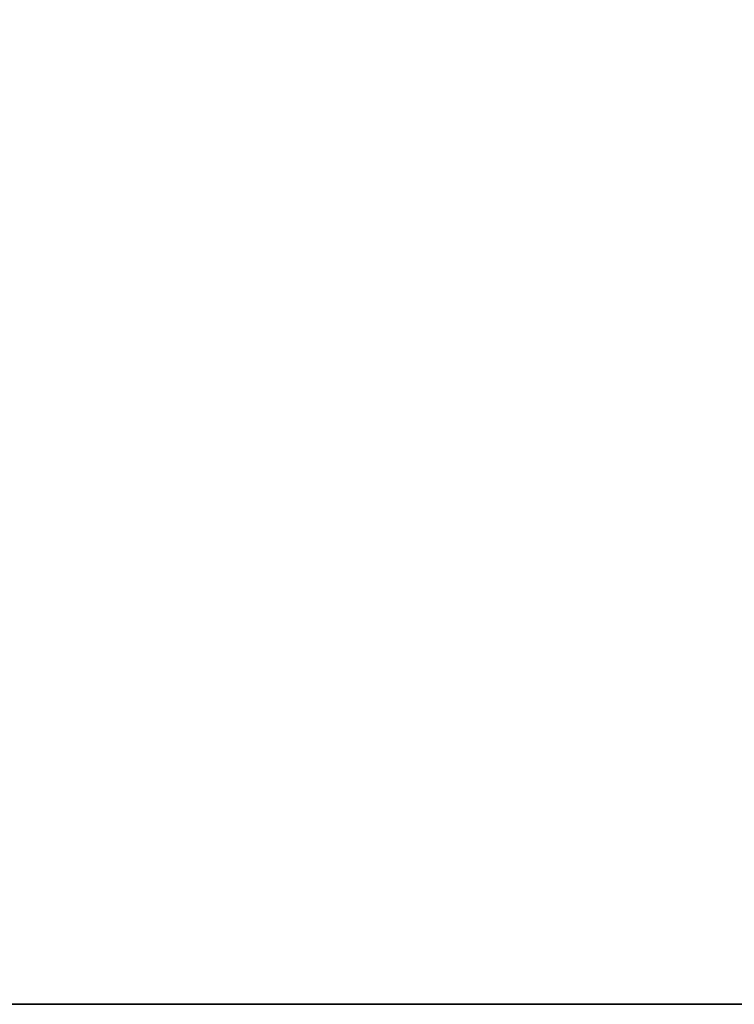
# Model space of a CAD drawing. Header units: millimetres. Extents: x -40.6 to 3.4, y -48.3 to 48.3.
# Tile 52 of 256: x -5.91923 to -5.91345, y 0 to 0.00798. Entities that reach past the tile are written whole.
import ezdxf

# ---------------------------------------------------------------- set-up
doc = ezdxf.new("R2010")
doc.units = ezdxf.units.MM
doc.layers.add('Capa 01', color=7, linetype='Continuous')

msp = doc.modelspace()

# ---------------------------------------------------------------- linework, layer by layer
at = {"layer": 'Capa 01'}
for p, q in [((-17.3722129, 0, 89.7462436), (-1.6360127, 0, 90.1583105)), ((-13.6360127, 0, 88.3503518), (-1.6360127, 0, 88.6645829)), ((-0.6360127, 0, 6.6059386), (-11.1360127, 0, 6.6059386)), ((-0.6360127, 0, 84.6059386), (-11.1360127, 0, 84.6059386)), ((-5.6360127, 0, 87.8559386), (-7.1360127, 0, 87.8559386)), ((-5.6360127, 0, 3.3559386), (-7.1360127, 0, 3.3559386)), ((-15.6621897, 0, 1.4208551), (-5.9081238, 0, 1.1654363))]:
    msp.add_line(p, q, dxfattribs=at)
msp.add_open_spline([(-5.0907118, 1.757427, 1.1787774), (-5.1344279, 1.7280557, 1.1787612), (-5.1769706, 1.696856, 1.1786709), (-5.2181046, 1.6639664, 1.178517), (-5.3862583, 1.5295154, 1.1778877), (-5.5329925, 1.3629358, 1.1761306), (-5.6442556, 1.178627, 1.1741561), (-5.7498878, 1.0036457, 1.1722815), (-5.8277531, 0.8090069, 1.1702481), (-5.8728437, 0.6096466, 1.1686939), (-5.9158522, 0.4194925, 1.1672114), (-5.9300795, 0.2200224, 1.166132), (-5.9109002, 0.0260062, 1.1655163), (-5.910043, 0.0173352, 1.1654887), (-5.9091174, 0.008666, 1.1654621), (-5.9081238, 0, 1.1654363)], degree=3, knots=[-3.114727, -3.114727, -3.114727, -3.114727, -2.956637, -2.956637, -2.956637, -2.304044, -2.304044, -2.304044, -1.685595, -1.685595, -1.685595, -1.095689, -1.095689, -1.095689, -1.069319, -1.069319, -1.069319, -1.069319], dxfattribs=at)
for points in [[(-6.1385068, 0, 0.7186968), (-5.7870045, 0, 0.9216368)], [(-6.1383272, 0, 1.4188006), (-5.7868282, 0, 1.6217386)], [(-5.9083134, 0, 1.1655431), (-6.13832, 0, 1.2983374)], [(-5.787105, 0, 1.7955634), (-6.1382124, 0, 1.9982753)], [(-6.1376087, 0, 4.2192154), (-5.7861229, 0, 4.4221458)], [(-5.787016, 0, 1.095512), (-6.1364316, 0, 1.2972472)], [(-6.1363943, 0, 1.4199165), (-5.787523, 0, 1.6213375)], [(-6.1381476, 0, 2.1189043), (-5.7866519, 0, 2.3218404)], [(-6.1379679, 0, 2.819008), (-5.7864756, 0, 3.0219422)], [(-5.7862261, 0, 3.8950559), (-6.1377903, 0, 4.0980316)], [(-6.1377883, 0, 3.5191117), (-5.7862992, 0, 3.722044)], [(-5.7864236, 0, 3.19517), (-6.1374506, 0, 3.3978355)], [(-5.7866211, 0, 2.495284), (-6.137111, 0, 2.6976394)], [(-6.1370495, 0, 2.1195382), (-5.7868949, 0, 2.3217001)], [(-5.7868186, 0, 1.795398), (-6.1367713, 0, 1.9974433)], [(-5.7869872, 0, 2.4954954), (-6.078277, 0, 2.6636716)]]:
    msp.add_open_spline(points, degree=1, dxfattribs=at)

doc.saveas('drawing.dxf')
